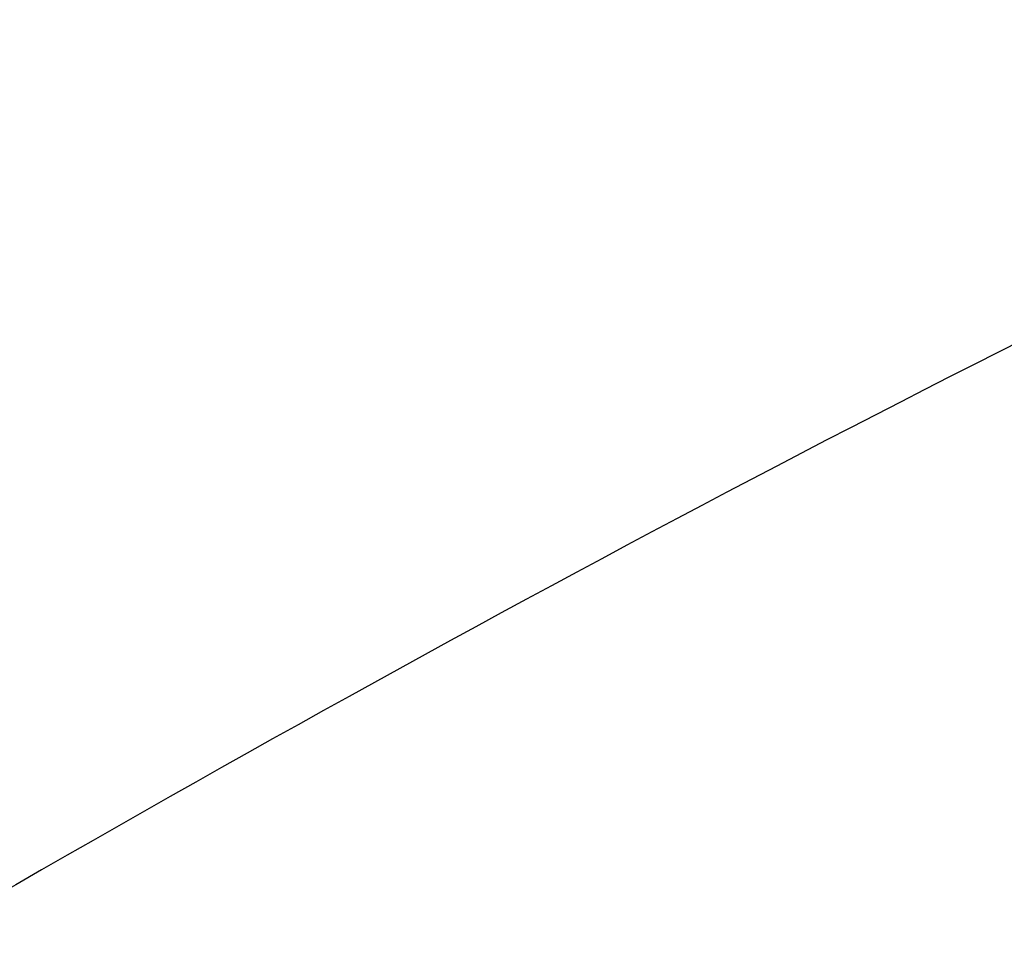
# Model space of a CAD drawing. Header units: millimetres. Extents: x -110 to 102, y -155 to 109.
# Tile 124 of 256: x -57.138 to -56.437, y 41.183 to 41.852. Entities that reach past the tile are written whole.
import ezdxf

# ---------------------------------------------------------------- set-up
doc = ezdxf.new("R2010")
doc.units = ezdxf.units.MM
doc.header["$MEASUREMENT"] = 0
doc.layers.add('surfs', color=7, linetype='Continuous', true_color=0x007f00)

msp = doc.modelspace()

# ---------------------------------------------------------------- linework, layer by layer
at = {"layer": 'surfs'}
for points in [[(-56.9324, 47.04704, 4.96645), (-57.64433, 46.77251, 4.28328), (-59.1564, 46.07081, 3.1679), (-61.49212, 44.69002, 2.29295), (-63.75954, 43.08482, 2.16181), (-65.92161, 41.34168, 2.474), (-67.88164, 39.47684, 3.45255), (-68.98011, 38.19578, 4.58251), (-69.43358, 37.57624, 5.28334)], [(-56.74355, 46.41685, 4.88797), (-57.43078, 46.15143, 4.23139), (-58.88779, 45.47549, 3.15708), (-61.13723, 44.14612, 2.30903), (-63.32129, 42.59854, 2.17724), (-65.40226, 40.91385, 2.47604), (-67.29018, 39.10946, 3.41718), (-68.35171, 37.86872, 4.50266), (-68.79277, 37.26771, 5.17486)], [(-56.58853, 45.77627, 4.81566), (-57.24464, 45.52095, 4.19078), (-58.63345, 44.87374, 3.16597), (-60.77657, 43.60348, 2.352), (-62.85742, 42.12465, 2.22148), (-64.83808, 40.51325, 2.50404), (-66.63535, 38.78763, 3.39983), (-67.64803, 37.60157, 4.43203), (-68.07085, 37.02669, 5.07026)], [(-56.46268, 45.12422, 4.74866), (-57.08112, 44.88008, 4.16001), (-58.38885, 44.26472, 3.19216), (-60.40747, 43.06133, 2.41885), (-62.3685, 41.66235, 2.29167), (-64.23409, 40.13885, 2.55594), (-65.9277, 38.50989, 3.39997), (-66.88386, 37.39241, 4.37165), (-67.2848, 36.85099, 4.97148)], [(-56.11591, 41.77292, 4.47863), (-56.4738, 41.60615, 4.10592), (-57.24061, 41.19861, 3.48188), (-58.45922, 40.4219, 2.96729), (-59.67058, 39.53623, 2.8781), (-60.84, 38.59141, 3.04008), (-61.91946, 37.6065, 3.581), (-62.54174, 36.95175, 4.19809), (-62.80932, 36.63998, 4.57417)]]:
    msp.add_open_spline(points, degree=3, knots=[0, 0, 0, 0, 1.178306, 2.356612, 3.534919, 4.709102, 5.883286, 7.05747, 7.05747, 7.05747, 7.05747], dxfattribs=at)

doc.saveas('drawing.dxf')
